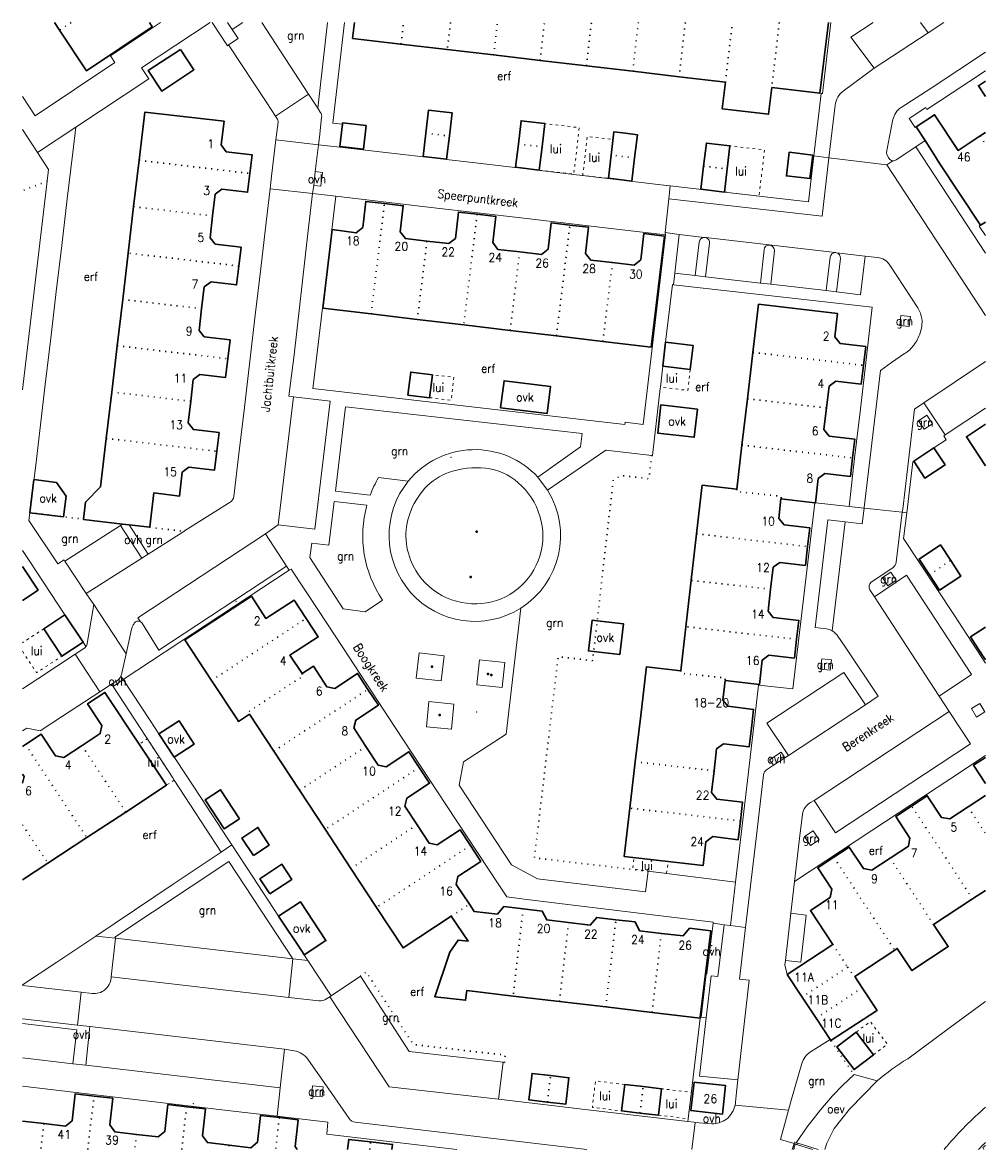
# Model space of a CAD drawing. Header units: metres. Extents: x 82031 to 82142, y 426728 to 426859.
import ezdxf
from ezdxf.enums import TextEntityAlignment as Align

# ---------------------------------------------------------------- set-up
doc = ezdxf.new("R2010")
doc.units = ezdxf.units.M
doc.header["$MEASUREMENT"] = 0
doc.linetypes.add('DGN Style 1', pattern=[0.6, 0, -0.6])
doc.linetypes.add('DGN Style 5', pattern=[0.7, 0.3, -0.4])
for name, color, linetype, lineweight in [('IMGEO - Bak - punt', 9, 'Continuous', 0), ('IMGEO - Begroeid terreindeel - grens', 9, 'DGN Style 1', 30), ('IMGEO - Begroeid terreindeel - tekst', 9, 'Continuous', 0), ('IMGEO - Gebouwinstallatie - grens', 9, 'DGN Style 5', 0), ('IMGEO - Gebouwinstallatie - tekst', 9, 'Continuous', 0), ('IMGEO - Kast - punt', 9, 'Continuous', 0), ('IMGEO - Onbegroeid terreindeel - tekst', 9, 'Continuous', 0), ('IMGEO - Ondersteunend waterdeel - grens', 9, 'Continuous', 13), ('IMGEO - Ondersteunend waterdeel - tekst', 9, 'Continuous', 0), ('IMGEO - Openbare ruimte label - tekst', 9, 'Continuous', 0), ('IMGEO - Overbruggingsdeel - grens', 9, 'Continuous', 0), ('IMGEO - Overig bouwwerk - grens', 9, 'Continuous', 30), ('IMGEO - Overig bouwwerk - tekst', 9, 'Continuous', 0), ('IMGEO - Pand - grens', 9, 'Continuous', 30), ('IMGEO - Pand - tekst', 9, 'Continuous', 0), ('IMGEO - Pandtussenmuur - grens', 9, 'DGN Style 1', 30), ('IMGEO - Straatmeubilair - punt', 9, 'Continuous', 40), ('IMGEO - Waterdeel - grens', 9, 'Continuous', 13), ('IMGEO - Wegdeel - grens', 9, 'Continuous', 13), ('IMGEO - Wegdeel - tekst', 9, 'Continuous', 0)]:
    doc.layers.add(name, color=color, linetype=linetype, lineweight=lineweight)
doc.styles.add('Style-STANDARD', font='STANDARD.shx')

msp = doc.modelspace()

# ---------------------------------------------------------------- linework, layer by layer
at = {"layer": 'IMGEO - Bak - punt'}
for p in [(82080.48, 426808.5), (82083.46, 426779.04)]:
    msp.add_point(p, dxfattribs=at)
at = {"layer": 'IMGEO - Begroeid terreindeel - grens', "flags": 128}
for points in [[(82033.78, 426840.43), (82030.93, 426839.36)], [(82103.72, 426808.72), (82103.39, 426806.02), (82100.14, 426806.41), (82099.26, 426805.81), (82098.69, 426800.87), (82098.08, 426795.49), (82097.47, 426790.13), (82097.41, 426789.6), (82097, 426786.04), (82096.88, 426784.99), (82092.9, 426785.44), (82092.23, 426779.81), (82091.6, 426774.46), (82090.97, 426769.12), (82090.15, 426762.19), (82103.31, 426760.64)], [(82031.76, 426802.09), (82038, 426801.36)], [(82045.65, 426800.41), (82049.59, 426799.94)], [(82070.02, 426748.49), (82069.99, 426748.54), (82070.69, 426749), (82076.14, 426740.6), (82076.37, 426740.57), (82086.76, 426739.39), (82086.76, 426739.37), (82086.67, 426738.54), (82086.53, 426738.56)], [(82124.45, 426741.05), (82127.13, 426737.12)]]:
    msp.add_lwpolyline(points, dxfattribs=at)
at = {"layer": 'IMGEO - Gebouwinstallatie - grens', "flags": 128}
for points in [[(82090.71, 426841.71), (82094.7, 426841.24), (82095.34, 426846.62), (82091.35, 426847.09)], [(82099.01, 426843.45), (82099.23, 426845.26), (82096.25, 426845.6), (82095.74, 426841.11), (82098.7, 426840.77)], [(82112.12, 426839.18), (82116.13, 426838.71), (82116.77, 426844.04), (82112.76, 426844.52)], [(82105, 426819.03), (82104.72, 426816.62), (82107.89, 426816.24), (82108.17, 426818.66)], [(82078.02, 426815.4), (82080.51, 426815.1), (82080.84, 426817.76), (82078.34, 426818.06)], [(82033.4, 426788.69), (82030.93, 426787.07)], [(82030.93, 426786.07), (82032.55, 426783.6), (82035.48, 426785.52)], [(82048.48, 426771.18), (82048.3, 426771.45), (82045.37, 426775.95), (82044.43, 426775.33), (82047.57, 426770.58), (82048.48, 426771.18)], [(82105.43, 426760.39), (82105.62, 426761.78), (82101.67, 426762.23), (82101.52, 426760.9), (82103.32, 426760.66), (82105.43, 426760.39)], [(82129.37, 426739.43), (82130.98, 426740.65), (82128.99, 426743.26), (82127.38, 426742.04)], [(82100.59, 426735.99), (82097.21, 426736.39), (82096.85, 426733.33), (82100.23, 426732.93)], [(82104.5, 426732.43), (82107.93, 426732.02), (82108.12, 426733.59), (82108.3, 426735.09), (82104.86, 426735.49)]]:
    msp.add_lwpolyline(points, dxfattribs=at)
at = {"layer": 'IMGEO - Kast - punt'}
for p in [(82067.71, 426845.33), (82055.61, 426791.86), (82110.67, 426752.04), (82110.6, 426751.49), (82050.67, 426733.76)]:
    msp.add_point(p, dxfattribs=at)
at = {"layer": 'IMGEO - Ondersteunend waterdeel - grens', "flags": 128}
for points in [[(82120.41, 426729.24), (82121.7, 426731.1), (82123.25, 426733.07), (82124.65, 426734.66), (82125.8, 426735.86), (82127.13, 426737.12)], [(82127.13, 426737.12), (82129.79, 426736.39)], [(82122.98, 426728.47), (82120.61, 426729.18)]]:
    msp.add_lwpolyline(points, dxfattribs=at)
at = {"layer": 'IMGEO - Ondersteunend waterdeel - grens'}
msp.add_arc((82155.57, 426715.08), 19.4, 133.0335, 136.352, dxfattribs=at)
at = {"layer": 'IMGEO - Overbruggingsdeel - grens', "flags": 128}
for points in [[(82119.97, 426728.47), (82120.18, 426729.17)], [(82120.61, 426729.18), (82120.56, 426729.04), (82120.32, 426729.11), (82120.13, 426728.47)], [(82122.36, 426728.47), (82120.33, 426729.1), (82120.14, 426728.47)], [(82120.18, 426729.17), (82120.22, 426729.3), (82120.41, 426729.24)], [(82120.41, 426729.24), (82120.61, 426729.18)]]:
    msp.add_lwpolyline(points, dxfattribs=at)
at = {"layer": 'IMGEO - Overig bouwwerk - grens', "flags": 128}
for points in [[(82091.62, 426813.59), (82091.99, 426816.71), (82086.63, 426817.36), (82086.24, 426814.23), (82091.62, 426813.59)], [(82109.02, 426814.07), (82104.79, 426814.56), (82104.42, 426811.31), (82108.64, 426810.82), (82109.02, 426814.07)], [(82035.68, 426801.63), (82035.98, 426804.03), (82034.85, 426805.61), (82032.24, 426805.93), (82031.76, 426802.09), (82035.68, 426801.63)], [(82097, 426786.04), (82100.02, 426785.69), (82100.44, 426789.25), (82097.41, 426789.6), (82096.82, 426789.67), (82096.4, 426786.11), (82097, 426786.04)], [(82046.71, 426776.52), (82048.48, 426773.82), (82050.8, 426775.35), (82049.03, 426778.04), (82046.71, 426776.52)], [(82063.26, 426751.35), (82063.52, 426750.96), (82066.03, 426752.62), (82063.07, 426757.12), (82060.56, 426755.46)], [(82063.26, 426751.35), (82060.56, 426755.46)]]:
    msp.add_lwpolyline(points, dxfattribs=at)
at = {"layer": 'IMGEO - Pand - grens', "flags": 128}
for points in [[(82034.63, 426858.78), (82035.21, 426857.9)], [(82035.21, 426857.9), (82038.31, 426853.2), (82045.93, 426858.27), (82045.6, 426858.78)], [(82069.34, 426858.78), (82069.12, 426856.94), (82074.71, 426856.29)], [(82117.6, 426851.25), (82123.18, 426850.6), (82124.15, 426858.78)], [(82074.71, 426856.29), (82080.07, 426855.66)], [(82049.19, 426855.68), (82045.46, 426853.22), (82047.03, 426850.85), (82050.76, 426853.31), (82049.19, 426855.68)], [(82080.07, 426855.66), (82085.43, 426855.03)], [(82085.43, 426855.03), (82090.8, 426854.4)], [(82090.8, 426854.4), (82096.16, 426853.77)], [(82096.16, 426853.77), (82101.52, 426853.14)], [(82101.52, 426853.14), (82106.88, 426852.51)], [(82106.88, 426852.51), (82112.24, 426851.88)], [(82112.24, 426851.88), (82111.88, 426848.8), (82117.24, 426848.17), (82117.6, 426851.25)], [(82142.33, 426852), (82141.51, 426851.46), (82142.33, 426850.21)], [(82044.42, 426842.85), (82045.08, 426848.43), (82054.24, 426847.36), (82053.9, 426844.62), (82054.5, 426843.84), (82057.48, 426843.49), (82057.23, 426841.33)], [(82080.31, 426845.66), (82080.63, 426848.34), (82079.26, 426848.5), (82077.9, 426848.66), (82077.58, 426845.98)], [(82067.93, 426847.01), (82067.95, 426847.18), (82070.68, 426846.86), (82070.36, 426844.12), (82067.63, 426844.44)], [(82091.35, 426847.09), (82089.97, 426847.25), (82088.61, 426847.42), (82088.29, 426844.73)], [(82091.03, 426844.4), (82091.35, 426847.09)], [(82134.3, 426846.71), (82136.44, 426848.12), (82139.16, 426843.99), (82141.7, 426845.66)], [(82067.63, 426844.44), (82067.93, 426847.01)], [(82077.58, 426845.98), (82077.26, 426843.3), (82079.99, 426842.98), (82080.31, 426845.66)], [(82101.74, 426843.13), (82102.06, 426845.81), (82100.69, 426845.97), (82099.33, 426846.13), (82099.01, 426843.45)], [(82135.35, 426845.12), (82134.3, 426846.71)], [(82141.7, 426845.66), (82142.33, 426846.07)], [(82088.29, 426844.73), (82087.97, 426842.04), (82090.71, 426841.71)], [(82112.76, 426844.52), (82111.39, 426844.68), (82110.04, 426844.84), (82109.72, 426842.17)], [(82112.44, 426841.85), (82112.76, 426844.52)], [(82141.75, 426835.33), (82136.99, 426842.56), (82136.37, 426843.57), (82135.35, 426845.12)], [(82090.71, 426841.71), (82091.03, 426844.4)], [(82099.01, 426843.45), (82098.7, 426840.77)], [(82122.34, 426843.46), (82119.62, 426843.78), (82119.3, 426841.05), (82122.02, 426840.73), (82122.34, 426843.46)], [(82043.78, 426837.49), (82044.42, 426842.85)], [(82098.7, 426840.77), (82101.43, 426840.45), (82101.74, 426843.13)], [(82109.72, 426842.17), (82109.41, 426839.5), (82112.12, 426839.18)], [(82057.23, 426841.33), (82056.97, 426839.16), (82053.99, 426839.52), (82053.22, 426838.92), (82052.92, 426836.41)], [(82112.12, 426839.18), (82112.44, 426841.85)], [(82072.8, 426837.85), (82070.63, 426838.1), (82070.28, 426835.08), (82069.53, 426834.45), (82066.76, 426834.86), (82065.66, 426825.74), (82071.25, 426825.08)], [(82043.15, 426832.12), (82043.78, 426837.49)], [(82077.72, 426833.5), (82075.22, 426833.79), (82074.62, 426834.59), (82074.97, 426837.6), (82072.8, 426837.85)], [(82083.52, 426836.61), (82081.35, 426836.86), (82081, 426833.82), (82080.23, 426833.21), (82077.72, 426833.5)], [(82052.92, 426836.41), (82052.62, 426833.9), (82053.23, 426833.14), (82056.21, 426832.79), (82055.95, 426830.62)], [(82088.45, 426832.26), (82085.93, 426832.55), (82085.34, 426833.35), (82085.69, 426836.35), (82083.52, 426836.61)], [(82094.25, 426835.36), (82092.08, 426835.61), (82091.72, 426832.59), (82090.96, 426831.97), (82088.45, 426832.26)], [(82142.33, 426835.71), (82141.75, 426835.33)], [(82099.18, 426831.02), (82096.68, 426831.31), (82096.07, 426832.08), (82096.42, 426835.11), (82094.25, 426835.36)], [(82098.07, 426821.91), (82103.67, 426821.25), (82105.18, 426834.09), (82102.79, 426834.37), (82102.44, 426831.34), (82101.69, 426830.72), (82099.18, 426831.02)], [(82042.52, 426826.76), (82043.15, 426832.12)], [(82055.95, 426830.62), (82055.69, 426828.44), (82052.74, 426828.8), (82051.94, 426828.2), (82051.64, 426825.69)], [(82041.88, 426821.4), (82042.52, 426826.76)], [(82051.64, 426825.69), (82051.35, 426823.18), (82051.95, 426822.42), (82054.93, 426822.07), (82054.68, 426819.91)], [(82071.25, 426825.08), (82076.6, 426824.45)], [(82115.43, 426820.63), (82116.09, 426826.21), (82125.21, 426825.14), (82124.9, 426822.44), (82125.51, 426821.65), (82128.47, 426821.3), (82128.22, 426819.14)], [(82076.6, 426824.45), (82081.97, 426823.81)], [(82081.97, 426823.81), (82087.34, 426823.18)], [(82087.34, 426823.18), (82092.7, 426822.55)], [(82092.7, 426822.55), (82098.07, 426821.91)], [(82041.25, 426816.05), (82041.88, 426821.4)], [(82105, 426819.03), (82105.33, 426821.81)], [(82105.33, 426821.81), (82108.5, 426821.43), (82108.17, 426818.66)], [(82054.68, 426819.91), (82054.42, 426817.74), (82051.45, 426818.09), (82050.68, 426817.5), (82050.38, 426814.99)], [(82114.79, 426815.27), (82115.43, 426820.63)], [(82108.17, 426818.66), (82105, 426819.03)], [(82128.22, 426819.14), (82127.96, 426816.98), (82125.01, 426817.32), (82124.23, 426816.72), (82123.94, 426814.22)], [(82078.34, 426818.06), (82075.85, 426818.36), (82075.52, 426815.71), (82078.02, 426815.4)], [(82078.02, 426815.4), (82078.34, 426818.06)], [(82040.62, 426810.69), (82041.25, 426816.05)], [(82050.38, 426814.99), (82050.08, 426812.48), (82050.7, 426811.71), (82053.66, 426811.36), (82053.4, 426809.2)], [(82114.15, 426809.91), (82114.79, 426815.27)], [(82123.94, 426814.22), (82123.64, 426811.71), (82124.25, 426810.95), (82127.22, 426810.6), (82126.96, 426808.43)], [(82142.33, 426812.32), (82140.13, 426810.88), (82142.33, 426807.53)], [(82038, 426801.36), (82038.23, 426803.3), (82039.96, 426805.1), (82040.62, 426810.69)], [(82113.55, 426804.81), (82114.15, 426809.91)], [(82134.03, 426808.05), (82136.36, 426809.59)], [(82136.36, 426809.59), (82137.66, 426807.62), (82135.32, 426806.08), (82134.03, 426808.05)], [(82053.4, 426809.2), (82053.14, 426807.03), (82050.17, 426807.38), (82049.39, 426806.77), (82049.09, 426804.03), (82046.11, 426804.38), (82045.65, 426800.47), (82045.65, 426800.41)], [(82126.96, 426808.43), (82126.71, 426806.27), (82123.74, 426806.62), (82122.98, 426806.04), (82122.66, 426803.25)], [(82108.91, 426799.66), (82109.53, 426805.01), (82109.56, 426805.29), (82113.55, 426804.81)], [(82118.67, 426803.69), (82118.42, 426801.44), (82119.04, 426800.7), (82122, 426800.35), (82121.75, 426798.18)], [(82122.57, 426803.26), (82118.67, 426803.69)], [(82122.66, 426803.25), (82122.57, 426803.26)], [(82042.51, 426800.77), (82038, 426801.3), (82038, 426801.36)], [(82043.28, 426800.68), (82042.51, 426800.77)], [(82045.65, 426800.41), (82043.28, 426800.68)], [(82108.29, 426794.28), (82108.91, 426799.66)], [(82121.75, 426798.18), (82121.49, 426796.01), (82118.52, 426796.36), (82117.77, 426795.8), (82117.47, 426793.25)], [(82138.31, 426796.57), (82137.12, 426798.37), (82134.65, 426796.74), (82135.84, 426794.93)], [(82135.84, 426794.93), (82137.01, 426793.15), (82139.49, 426794.78), (82138.31, 426796.57)], [(82030.93, 426791.96), (82032.72, 426793.15), (82031.07, 426795.66), (82030.93, 426795.88)], [(82107.67, 426788.92), (82108.29, 426794.28)], [(82052.79, 426782.7), (82049.7, 426787.39), (82057.41, 426792.44), (82059.08, 426789.88), (82062.34, 426792), (82063.74, 426789.87)], [(82117.47, 426793.25), (82117.17, 426790.71), (82117.76, 426789.98), (82120.74, 426789.63), (82120.48, 426787.46)], [(82033.4, 426788.69), (82035.84, 426790.29)], [(82035.84, 426790.29), (82037.93, 426787.13)], [(82063.74, 426789.87), (82065.14, 426787.74), (82061.87, 426785.64), (82063.26, 426783.49)], [(82035.48, 426785.52), (82033.4, 426788.69)], [(82107.09, 426783.82), (82107.67, 426788.92)], [(82142.33, 426788.88), (82140.58, 426787.73), (82141.77, 426785.92)], [(82120.48, 426787.46), (82120.23, 426785.29), (82117.28, 426785.64), (82116.51, 426785.06), (82116.17, 426782.23), (82112.2, 426782.69)], [(82037.93, 426787.13), (82035.48, 426785.52)], [(82141.77, 426785.92), (82142.33, 426785.07)], [(82063.26, 426783.49), (82064.6, 426784.35), (82066.13, 426781.97), (82067.06, 426781.78), (82069.69, 426783.51), (82070.89, 426781.67)], [(82101.81, 426773.29), (82102.44, 426778.64), (82103.07, 426784), (82103.1, 426784.28), (82107.09, 426783.82)], [(82057.2, 426778.82), (82055.91, 426777.97), (82055.75, 426778.21), (82052.79, 426782.7)], [(82112.2, 426782.69), (82111.93, 426780.41), (82112.54, 426779.71), (82115.5, 426779.36), (82115.25, 426777.19), (82114.99, 426775.02), (82112.04, 426775.37), (82111.23, 426774.79), (82110.93, 426772.26)], [(82042.87, 426767.49), (82047.57, 426770.58), (82044.43, 426775.33), (82040.46, 426781.32), (82038.46, 426780.01), (82040.1, 426777.5), (82039.92, 426776.56), (82037.81, 426775.17)], [(82070.89, 426781.67), (82072.1, 426779.84), (82069.48, 426778.12), (82069.25, 426777.21), (82070.66, 426775.06)], [(82060.01, 426774.54), (82057.2, 426778.82)], [(82037.81, 426775.17), (82035.69, 426773.78), (82034.74, 426773.98), (82033.09, 426776.49), (82031.27, 426775.29)], [(82031.27, 426775.29), (82030.93, 426775.06)], [(82062.98, 426770.02), (82060.01, 426774.54)], [(82070.66, 426775.06), (82072.06, 426772.92), (82072.99, 426772.73), (82075.62, 426774.46), (82076.82, 426772.64)], [(82101.19, 426767.94), (82101.81, 426773.29)], [(82142.33, 426770.8), (82140.95, 426772.9), (82142.33, 426773.8)], [(82030.93, 426771.85), (82031.1, 426771.59), (82030.93, 426770.81)], [(82076.82, 426772.64), (82078.01, 426770.81), (82075.39, 426769.1), (82075.16, 426768.16), (82076.57, 426766.01)], [(82110.93, 426772.26), (82110.63, 426769.73), (82111.25, 426768.97), (82114.23, 426768.62), (82113.97, 426766.46)], [(82056.03, 426766.72), (82053.84, 426770.06), (82052.05, 426768.89), (82054.25, 426765.55), (82056.03, 426766.72)], [(82065.95, 426765.49), (82062.98, 426770.02)], [(82133.79, 426768.18), (82135.59, 426769.37), (82137.24, 426766.87), (82138.2, 426766.69), (82140.31, 426768.08)], [(82140.31, 426768.08), (82142.33, 426769.41)], [(82113.97, 426766.46), (82113.72, 426764.29), (82110.78, 426764.64), (82109.96, 426764.05), (82109.68, 426761.32), (82100.53, 426762.36), (82101.19, 426767.94)], [(82131.31, 426762.14), (82133.42, 426763.53), (82133.59, 426764.47), (82131.94, 426766.97), (82133.79, 426768.18)], [(82038.37, 426764.53), (82042.87, 426767.49)], [(82057.63, 426762.45), (82059.48, 426763.67), (82058.15, 426765.7), (82056.29, 426764.48), (82057.63, 426762.45)], [(82068.92, 426760.97), (82065.95, 426765.49)], [(82076.57, 426766.01), (82077.97, 426763.87), (82078.91, 426763.7), (82081.54, 426765.43), (82082.74, 426763.6)], [(82033.86, 426761.56), (82038.37, 426764.53)], [(82082.74, 426763.6), (82083.94, 426761.77), (82081.3, 426760.05), (82081.1, 426759.1), (82082.62, 426756.82)], [(82124.78, 426762.26), (82126.57, 426763.44), (82128.2, 426760.95), (82129.2, 426760.75), (82131.31, 426762.14)], [(82030.93, 426759.64), (82033.86, 426761.56)], [(82059.54, 426758.02), (82062.08, 426759.69), (82060.93, 426761.45), (82058.39, 426759.77), (82059.54, 426758.02)], [(82124.66, 426752.17), (82122.08, 426756.1), (82124.36, 426757.59), (82124.57, 426758.56), (82122.93, 426761.05), (82124.78, 426762.26)], [(82071.88, 426756.46), (82068.92, 426760.97)], [(82140.84, 426757.45), (82136.33, 426754.48)], [(82142.33, 426758.43), (82140.84, 426757.45)], [(82080.53, 426755.44), (82074.96, 426751.77), (82071.88, 426756.46)], [(82082.62, 426756.82), (82083.16, 426755.99), (82085.86, 426755.67), (82086.61, 426756.56), (82088.84, 426756.3)], [(82088.84, 426756.3), (82091.06, 426756.04), (82091.57, 426755.01), (82094.09, 426754.71)], [(82087.69, 426746.21), (82082.31, 426746.84), (82082.18, 426745.72), (82078.62, 426746.13), (82080.36, 426751.29), (82081.31, 426752.68), (82082.47, 426752.55), (82081.81, 426753.53), (82080.53, 426755.44)], [(82094.09, 426754.71), (82096.6, 426754.42), (82097.35, 426755.31), (82099.58, 426755.04)], [(82099.58, 426755.04), (82101.8, 426754.78), (82102.32, 426753.75), (82104.83, 426753.45)], [(82104.83, 426753.45), (82107.35, 426753.16), (82108.09, 426754.05), (82110.55, 426753.76), (82109.34, 426743.78)], [(82136.33, 426754.48), (82138.02, 426751.93), (82133.82, 426749.16), (82132.13, 426751.71), (82131.83, 426751.51)], [(82119.4, 426748.71), (82124.66, 426752.17)], [(82131.83, 426751.51), (82127.21, 426748.48)], [(82121.12, 426746.09), (82119.4, 426748.71)], [(82127.21, 426748.48), (82128.08, 426747.17)], [(82128.08, 426747.17), (82129.79, 426744.55), (82129.71, 426744.5), (82124.45, 426741.05)], [(82093.05, 426745.58), (82087.69, 426746.21)], [(82098.4, 426744.95), (82093.05, 426745.58)], [(82122.73, 426743.65), (82121.12, 426746.09)], [(82103.76, 426744.32), (82098.4, 426744.95)], [(82109.33, 426743.66), (82103.76, 426744.32)], [(82109.34, 426743.78), (82109.33, 426743.66)], [(82124.35, 426741.2), (82122.73, 426743.65)], [(82127.38, 426742.04), (82125.13, 426740.32), (82127.12, 426737.71), (82129.37, 426739.43)], [(82129.37, 426739.43), (82127.38, 426742.04)], [(82124.45, 426741.05), (82124.35, 426741.2)], [(82092.01, 426737.01), (82089.88, 426737.26), (82089.51, 426734.2), (82091.65, 426733.95)], [(82091.65, 426733.95), (82093.78, 426733.69), (82094.14, 426736.76), (82092.01, 426737.01)], [(82100.59, 426735.99), (82100.23, 426732.93)], [(82102.72, 426735.74), (82100.59, 426735.99)], [(82104.86, 426735.49), (82102.72, 426735.74)], [(82104.5, 426732.43), (82104.86, 426735.49)], [(82108.61, 426736.24), (82108.26, 426732.96), (82111.9, 426732.55), (82112.26, 426735.86), (82108.91, 426736.21), (82108.61, 426736.24)], [(82033.4, 426731.47), (82035.91, 426731.17), (82036.67, 426731.79), (82037.03, 426734.91), (82039.2, 426734.65)], [(82039.2, 426734.65), (82041.37, 426734.4), (82041.01, 426731.31), (82041.6, 426730.51), (82044.11, 426730.21)], [(82044.11, 426730.21), (82046.62, 426729.92), (82047.39, 426730.54), (82047.75, 426733.65), (82049.92, 426733.4)], [(82049.92, 426733.4), (82052.09, 426733.15), (82051.73, 426730.04), (82052.32, 426729.26), (82054.83, 426728.96)], [(82100.23, 426732.93), (82102.36, 426732.68)], [(82102.36, 426732.68), (82104.5, 426732.43)], [(82030.93, 426731.75), (82033.4, 426731.47)], [(82054.83, 426728.96), (82057.34, 426728.67), (82058.1, 426729.3), (82058.46, 426732.39), (82058.46, 426732.4), (82060.64, 426732.15)], [(82060.64, 426732.15), (82062.81, 426731.9), (82062.81, 426731.89), (82062.45, 426728.81), (82062.7, 426728.47)], [(82068.52, 426728.47), (82068.66, 426729.64), (82071.2, 426729.35)], [(82071.2, 426729.35), (82073.74, 426729.05), (82073.67, 426728.47)]]:
    msp.add_lwpolyline(points, dxfattribs=at)
at = {"layer": 'IMGEO - Pandtussenmuur - grens', "flags": 128}
for points in [[(82036.54, 426858.78), (82035.21, 426857.9)], [(82074.71, 426856.29), (82075, 426858.78)], [(82080.44, 426858.78), (82080.07, 426855.66)], [(82085.43, 426855.03), (82085.87, 426858.78)], [(82090.8, 426854.4), (82091.31, 426858.78)], [(82096.16, 426853.77), (82096.74, 426858.78)], [(82101.52, 426853.14), (82102.17, 426858.78)], [(82107.61, 426858.78), (82106.88, 426852.51)], [(82112.24, 426851.88), (82113.05, 426858.78)], [(82118.48, 426858.78), (82117.6, 426851.25)], [(82077.58, 426845.98), (82080.31, 426845.66)], [(82088.29, 426844.73), (82091.03, 426844.4)], [(82141.7, 426845.66), (82142.33, 426844.7)], [(82101.74, 426843.13), (82099.01, 426843.45)], [(82044.42, 426842.85), (82057.23, 426841.33)], [(82109.72, 426842.17), (82112.44, 426841.85)], [(82052.92, 426836.41), (82043.78, 426837.49)], [(82071.25, 426825.08), (82072.8, 426837.85)], [(82083.52, 426836.61), (82081.97, 426823.81)], [(82092.7, 426822.55), (82094.25, 426835.36)], [(82077.72, 426833.5), (82076.6, 426824.45)], [(82055.95, 426830.62), (82043.15, 426832.12)], [(82087.34, 426823.18), (82088.45, 426832.26)], [(82098.07, 426821.91), (82099.18, 426831.02)], [(82051.64, 426825.69), (82042.52, 426826.76)], [(82041.88, 426821.4), (82054.68, 426819.91)], [(82115.43, 426820.63), (82128.22, 426819.14)], [(82050.38, 426814.99), (82041.25, 426816.05)], [(82123.94, 426814.22), (82114.79, 426815.27)], [(82040.62, 426810.69), (82053.4, 426809.2)], [(82114.15, 426809.91), (82126.96, 426808.43)], [(82113.55, 426804.81), (82113.51, 426804.54), (82118.7, 426804), (82118.67, 426803.69)], [(82108.91, 426799.66), (82121.75, 426798.18)], [(82135.84, 426794.93), (82138.31, 426796.57)], [(82117.47, 426793.25), (82108.29, 426794.28)], [(82052.79, 426782.7), (82063.74, 426789.87)], [(82120.48, 426787.46), (82107.67, 426788.92)], [(82141.77, 426785.92), (82142.33, 426786.29)], [(82063.26, 426783.49), (82063.42, 426783.25), (82057.05, 426779.06), (82057.2, 426778.82)], [(82107.09, 426783.82), (82107.05, 426783.54), (82112.23, 426782.98), (82112.2, 426782.69)], [(82060.01, 426774.54), (82070.89, 426781.67)], [(82031.27, 426775.29), (82038.37, 426764.53)], [(82042.87, 426767.49), (82037.81, 426775.17)], [(82062.98, 426770.02), (82070.66, 426775.06)], [(82110.93, 426772.26), (82101.81, 426773.29)], [(82076.82, 426772.64), (82065.95, 426765.49)], [(82113.97, 426766.46), (82101.19, 426767.94)], [(82140.84, 426757.45), (82133.79, 426768.18)], [(82140.31, 426768.08), (82142.33, 426765.01)], [(82030.93, 426766), (82033.86, 426761.56)], [(82076.57, 426766.01), (82068.92, 426760.97)], [(82082.74, 426763.6), (82071.88, 426756.46)], [(82124.78, 426762.26), (82131.83, 426751.51)], [(82136.33, 426754.48), (82131.31, 426762.14)], [(82080.53, 426755.44), (82082.62, 426756.82)], [(82088.84, 426756.3), (82087.69, 426746.21)], [(82093.05, 426745.58), (82094.09, 426754.71)], [(82098.4, 426744.95), (82099.58, 426755.04)], [(82104.83, 426753.45), (82103.76, 426744.32)], [(82124.66, 426752.17), (82126.39, 426749.56)], [(82126.39, 426749.56), (82121.12, 426746.09)], [(82126.39, 426749.56), (82127.13, 426748.43), (82127.21, 426748.48)], [(82122.73, 426743.65), (82128.08, 426747.17)], [(82091.65, 426733.95), (82092.01, 426737.01)], [(82102.36, 426732.68), (82102.72, 426735.74)], [(82038.47, 426728.47), (82039.2, 426734.65)], [(82049.34, 426728.47), (82049.92, 426733.4)], [(82033.4, 426731.47), (82033.04, 426728.47)], [(82060.64, 426732.15), (82060.64, 426732.14), (82060.21, 426728.47)], [(82044.11, 426730.21), (82043.91, 426728.47)], [(82054.83, 426728.96), (82054.77, 426728.47)], [(82071.1, 426728.47), (82071.2, 426729.35)]]:
    msp.add_lwpolyline(points, dxfattribs=at)
at = {"layer": 'IMGEO - Straatmeubilair - punt'}
for p in [(82083.46, 426799.89), (82082.77, 426794.67), (82078.29, 426784.28), (82084.79, 426783.46), (82085.17, 426783.35), (82079.17, 426778.69)]:
    msp.add_point(p, dxfattribs=at)
at = {"layer": 'IMGEO - Waterdeel - grens', "flags": 128}
for points in [[(82129.79, 426736.39, -0.041767), (82133.33, 426738.96), (82137.86, 426742.3), (82142.22, 426745.51), (82142.33, 426745.59)], [(82137.54, 426728.47, -0.000697), (82137.88, 426728.86, -0.039289), (82142.33, 426733.35)]]:
    msp.add_lwpolyline(points, format="xyb", dxfattribs=at)
msp.add_lwpolyline([(82129.79, 426736.39), (82126.61, 426733.13), (82124.84, 426730.89), (82123.96, 426729.19), (82123.76, 426728.47)], dxfattribs=at)
at = {"layer": 'IMGEO - Wegdeel - grens', "flags": 128}
for points in [[(82046.88, 426858.78), (82041.1, 426854.93), (82041.62, 426854.15), (82032.39, 426848), (82030.93, 426850.21)], [(82037.08, 426846.67), (82045.53, 426852.26), (82044.69, 426853.54), (82052.64, 426858.78)], [(82052.86, 426858.78), (82054.63, 426856.1), (82054.76, 426856.19)], [(82055.18, 426857.97), (82054.65, 426858.78)], [(82054.76, 426856.19), (82055.86, 426856.94), (82055.18, 426857.97)], [(82056.41, 426858.78), (82055.18, 426857.97)], [(82064.03, 426850.49), (82058.6, 426858.78)], [(82066.22, 426858.78), (82065.08, 426848.89)], [(82067.93, 426847.01), (82066.83, 426847.14), (82068.16, 426858.78)], [(82124.43, 426858.78), (82123.46, 426850.57), (82123.31, 426850.58), (82122.48, 426843.35)], [(82129.33, 426858.78), (82126.77, 426857.09), (82129.46, 426853.49)], [(82129.46, 426853.49), (82135.7, 426857.57)], [(82135.7, 426857.57), (82134.82, 426858.78)], [(82135.7, 426857.57), (82137.53, 426858.78)], [(82054.76, 426856.19), (82059.19, 426849.48), (82060.18, 426847.96)], [(82134.3, 426846.71), (82134.18, 426846.63), (82133.5, 426847.68), (82135.41, 426848.95), (82135.55, 426848.74), (82138.46, 426850.66), (82142.33, 426853.21)], [(82060.18, 426847.96), (82064.03, 426850.49)], [(82065.08, 426848.89), (82064.03, 426850.49)], [(82030.93, 426846.42), (82032.67, 426843.76)], [(82031.76, 426802.09), (82032.45, 426807.58), (82032.92, 426811.59), (82033.56, 426816.94), (82034.19, 426822.29), (82034.83, 426827.66), (82035.46, 426833.01), (82036.1, 426838.38), (82036.73, 426843.74), (82037.08, 426846.67)], [(82037.08, 426846.67), (82032.67, 426843.76)], [(82060.24, 426845.2), (82059.75, 426841.03), (82059.57, 426839.56)], [(82065.18, 426844.64), (82060.24, 426845.2)], [(82065.18, 426844.64), (82064.8, 426841.54)], [(82065.18, 426844.64), (82067.62, 426844.36)], [(82134.28, 426844.41), (82135.35, 426845.12)], [(82032.67, 426843.76), (82033.95, 426841.8), (82033.78, 426840.43)], [(82067.62, 426844.36), (82067.63, 426844.44)], [(82105.87, 426839.9), (82105.42, 426839.95), (82094.7, 426841.21), (82083.97, 426842.46), (82073.25, 426843.71), (82067.62, 426844.36)], [(82122.48, 426843.35), (82121.86, 426838.04), (82116.13, 426838.71), (82105.87, 426839.9)], [(82122.48, 426843.35), (82124.22, 426843.14)], [(82142.33, 426832.12), (82134.28, 426844.41)], [(82105.7, 426838.38), (82123.43, 426836.38), (82124.22, 426843.14)], [(82124.22, 426843.14), (82130.92, 426842.34)], [(82131.61, 426842.8), (82130.92, 426842.34)], [(82130.92, 426842.34), (82142.33, 426824.89)], [(82064.61, 426839.94), (82065.43, 426839.85), (82065.62, 426841.45), (82064.8, 426841.54)], [(82064.8, 426841.54), (82064.61, 426839.94)], [(82033.78, 426840.43), (82030.93, 426816.29)], [(82059.57, 426839.56), (82064.49, 426839.01)], [(82064.61, 426839.94), (82064.49, 426839.01)], [(82105.7, 426838.38), (82105.87, 426839.9)], [(82064.49, 426839.01), (82063.97, 426834.74), (82062.35, 426820.34), (82061.74, 426815.56), (82062.29, 426815.49)], [(82067.18, 426838.69), (82064.49, 426839.01)], [(82105.3, 426834.22), (82102.72, 426812.31), (82100.64, 426812.55), (82100.61, 426812.31), (82064.52, 426816.45), (82064.56, 426816.73), (82067.18, 426838.69)], [(82067.18, 426838.69), (82078.2, 426837.4), (82088.92, 426836.14), (82099.65, 426834.88), (82105.3, 426834.22)], [(82105.27, 426834.5), (82105.7, 426838.38)], [(82105.27, 426834.5), (82105.3, 426834.22)], [(82106.91, 426834.28), (82105.27, 426834.5)], [(82106.91, 426834.28), (82106.4, 426829.79)], [(82109.79, 426833.94), (82106.91, 426834.28)], [(82142.33, 426834.15), (82141.61, 426835.24), (82141.75, 426835.33)], [(82109.97, 426833.92), (82109.88, 426833.94), (82109.79, 426833.94)], [(82124.93, 426832.17), (82109.97, 426833.92)], [(82125.11, 426832.15), (82125.02, 426832.17), (82124.93, 426832.17)], [(82128.41, 426831.77), (82125.11, 426832.15)], [(82125.11, 426827.65), (82127.89, 426827.31), (82128.41, 426831.77)], [(82106.4, 426829.79), (82106.25, 426828.46)], [(82106.4, 426829.79), (82108.73, 426829.52)], [(82109.93, 426829.38), (82108.73, 426829.52)], [(82109.93, 426829.38), (82116.29, 426828.64)], [(82105.33, 426821.81), (82106.11, 426828.47), (82106.25, 426828.46)], [(82106.25, 426828.46), (82129.22, 426825.86), (82128.44, 426819.11), (82127.82, 426813.76), (82127.19, 426808.4), (82126.55, 426802.83)], [(82117.49, 426828.52), (82116.29, 426828.64)], [(82117.49, 426828.52), (82123.9, 426827.78)], [(82123.9, 426827.78), (82125.11, 426827.65)], [(82133.67, 426824.79), (82132.53, 426824.91), (82132.41, 426823.74), (82133.52, 426823.63), (82133.67, 426824.79)], [(82103.72, 426808.72), (82103.79, 426808.71), (82104.07, 426811.08), (82104.7, 426816.45), (82104.72, 426816.62), (82105, 426819.03)], [(82142.33, 426819.58), (82135.18, 426814.8)], [(82060.52, 426800.71), (82064.73, 426800.2), (82066.5, 426814.99), (82062.29, 426815.49)], [(82062.29, 426815.49), (82060.52, 426800.71)], [(82135.18, 426814.8), (82134.1, 426814.09), (82132.75, 426802.49), (82132.7, 426802.15)], [(82135.18, 426814.8), (82137.66, 426811.1)], [(82136.19, 426812.39), (82135.56, 426813.38), (82134.6, 426812.73), (82135.23, 426811.76), (82136.19, 426812.39)], [(82137.66, 426811.1), (82142.33, 426814.2)], [(82136.36, 426809.59), (82137.8, 426810.54), (82137.5, 426810.99), (82137.66, 426811.1)], [(82091.68, 426804.69), (82098.39, 426809.35), (82103.72, 426808.72)], [(82133.22, 426802.1), (82133.92, 426807.98), (82134.03, 426808.05)], [(82090.56, 426806.21), (82091.68, 426804.69)], [(82122.57, 426803.26), (82121.34, 426792.79), (82120.04, 426781.72), (82116.08, 426782.16), (82114.87, 426771.79), (82113.42, 426759.36)], [(82126.55, 426802.83), (82122.66, 426803.25)], [(82126.55, 426802.83), (82128.3, 426802.63)], [(82035.82, 426796.51), (82035.73, 426796.65), (82035, 426796.17), (82031.65, 426801.19), (82031.76, 426802.09)], [(82126.08, 426801.06), (82128.07, 426800.82), (82128.3, 426802.63)], [(82132.7, 426802.15), (82128.3, 426802.63)], [(82132.7, 426802.15), (82133.22, 426802.1)], [(82142.33, 426784.71), (82138.65, 426790.32), (82132.86, 426799.12), (82132.9, 426799.4), (82133.22, 426802.1)], [(82042.26, 426800.61), (82035.82, 426796.51)], [(82042.51, 426800.77), (82042.26, 426800.61)], [(82044.73, 426796.86), (82042.26, 426800.61)], [(82045.45, 426797.32), (82043.28, 426800.68)], [(82060.52, 426800.71), (82059.02, 426799.67)], [(82124.61, 426788.43), (82126.08, 426801.06)], [(82059.02, 426799.67), (82044.26, 426789.95), (82044.56, 426789.5)], [(82049.59, 426799.94), (82045.45, 426797.32)], [(82061.48, 426795.91), (82059.02, 426799.67)], [(82030.93, 426797.72), (82031.69, 426796.58), (82035.84, 426790.29)], [(82035.82, 426796.51), (82038.3, 426792.76)], [(82038.3, 426792.76), (82044.73, 426796.86)], [(82044.73, 426796.86), (82045.45, 426797.32)], [(82042.57, 426782.81), (82061.78, 426795.45)], [(82061.48, 426795.91), (82061.78, 426795.45)], [(82061.78, 426795.45), (82062.01, 426795.59), (82065.16, 426790.8), (82067.97, 426786.52), (82074.04, 426777.28), (82079.98, 426768.25), (82086.02, 426759.07), (82086.94, 426757.67), (82088.97, 426757.42), (82094.33, 426756.77), (82099.71, 426756.11), (82105.07, 426755.46), (82110.83, 426754.76), (82110.81, 426754.62)], [(82132.01, 426794.29), (82131.38, 426795.24), (82130.41, 426794.59), (82131.04, 426793.64), (82132.01, 426794.29)], [(82136.98, 426780.88), (82140.72, 426783.4), (82133.18, 426794.89), (82129.48, 426792.37)], [(82039.16, 426791.47), (82038.3, 426792.76)], [(82129.48, 426792.37), (82136.98, 426780.88)], [(82042.91, 426785.79), (82039.16, 426791.47)], [(82103.31, 426760.64), (82102.98, 426758.27), (82090.51, 426759.76), (82087.49, 426761.37), (82081.44, 426770.58), (82081.93, 426773.29), (82086.87, 426776.5), (82088.56, 426791.05)], [(82037.93, 426787.13), (82038.26, 426786.62)], [(82079.71, 426785.53), (82076.83, 426785.9), (82076.46, 426782.98), (82079.35, 426782.66), (82079.71, 426785.53)], [(82037.03, 426785.73), (82032.71, 426782.89), (82030.93, 426781.72)], [(82037.03, 426785.73), (82039.87, 426781.39)], [(82042.91, 426785.79), (82042.38, 426783.41), (82042.35, 426783.3), (82042.31, 426783.2)], [(82086.72, 426784.78), (82083.78, 426785.09), (82083.47, 426782.21), (82086.4, 426781.89), (82086.72, 426784.78)], [(82123.39, 426785.2), (82123.24, 426784.02), (82124.38, 426783.89), (82124.51, 426785.07), (82123.39, 426785.2)], [(82128.44, 426779.89), (82125.93, 426783.62), (82117.03, 426777.77), (82119.56, 426774.04)], [(82039.87, 426781.39), (82041.23, 426782.28)], [(82041.23, 426782.28), (82041.4, 426782.02)], [(82041.4, 426782.02), (82042.57, 426782.81)], [(82041.4, 426782.02), (82048.3, 426771.45), (82048.48, 426771.18), (82053.92, 426762.84)], [(82042.57, 426782.81), (82042.31, 426783.2)], [(82055.14, 426763.7), (82054.6, 426764.52), (82051.63, 426769.05), (82048.67, 426773.55), (82048.48, 426773.82), (82046.71, 426776.52), (82045.7, 426778.06), (82042.57, 426782.81)], [(82030.93, 426776.87), (82031.43, 426777.2), (82032.95, 426776.87), (82035.57, 426778.58), (82039.87, 426781.39)], [(82136.98, 426780.88), (82138.12, 426779.13)], [(82080.54, 426777.06), (82080.84, 426779.97), (82077.95, 426780.25), (82077.65, 426777.35), (82080.54, 426777.06)], [(82119.56, 426774.04), (82128.44, 426779.89)], [(82141.67, 426780.05), (82140.7, 426779.45), (82141.31, 426778.46), (82142.26, 426779.08), (82141.67, 426780.05)], [(82138.12, 426779.13), (82122.5, 426768.82)], [(82122.5, 426768.82), (82124.99, 426765.08), (82140.58, 426775.36), (82138.12, 426779.13)], [(82117.79, 426772.89), (82117.36, 426773.53), (82118.7, 426774.42), (82119.13, 426773.76)], [(82119.13, 426773.76), (82117.79, 426772.89)], [(82119.13, 426773.76), (82119.56, 426774.04)], [(82120.25, 426759.47), (82129.18, 426765.37), (82138.19, 426771.3), (82142.33, 426774.04)], [(82122.1, 426763.61), (82123.09, 426764.29), (82122.4, 426765.32), (82121.4, 426764.64), (82122.1, 426763.61)], [(82053.92, 426762.84), (82055.14, 426763.7)], [(82060.56, 426755.46), (82057.58, 426759.99), (82055.14, 426763.7)], [(82053.92, 426762.84), (82048.37, 426759.13), (82043.88, 426756.14), (82039.4, 426753.14)], [(82041.67, 426752.91), (82041.59, 426753.02), (82054.8, 426761.78), (82062.21, 426750.52)], [(82113.42, 426759.36), (82103.32, 426760.66), (82103.31, 426760.64)], [(82112.83, 426754.35), (82113.42, 426759.36)], [(82119.82, 426755.81), (82120.25, 426759.47)], [(82110.81, 426754.62), (82110.08, 426748.79), (82110.03, 426748.73), (82109.44, 426743.77)], [(82110.81, 426754.62), (82112.09, 426754.44)], [(82119.82, 426755.81), (82119.19, 426750.33)], [(82119.19, 426750.33), (82120.97, 426750.13), (82121.58, 426755.58), (82119.82, 426755.81)], [(82112.09, 426754.44), (82111.36, 426748.47), (82110.58, 426748.53), (82110.02, 426743.7)], [(82112.83, 426754.35), (82112.09, 426754.44)], [(82114.57, 426754.15), (82112.83, 426754.35)], [(82113.67, 426736.52), (82115.01, 426748.03), (82113.86, 426748.16), (82114.57, 426754.15)], [(82039.4, 426753.14), (82034.91, 426750.14), (82030.93, 426747.49)], [(82041.67, 426752.91), (82039.4, 426753.14)], [(82041.67, 426752.91), (82041.2, 426748.43)], [(82062.21, 426750.52), (82041.67, 426752.91)], [(82063.94, 426750.32), (82063.63, 426750.8), (82063.26, 426751.35)], [(82061.75, 426746.03), (82062.21, 426750.52)], [(82062.21, 426750.52), (82063.94, 426750.32)], [(82066.64, 426746.22), (82063.94, 426750.32)], [(82119.4, 426748.71), (82119.12, 426749.82), (82119.19, 426750.33)], [(82041.2, 426748.43), (82061.75, 426746.03)], [(82070.02, 426748.49), (82066.64, 426746.22)], [(82086.53, 426738.56), (82075.67, 426739.79), (82070.02, 426748.49)], [(82030.93, 426747.44), (82037.72, 426746.65)], [(82037.27, 426742.84), (82037.72, 426746.65)], [(82066.64, 426746.22), (82066.49, 426746.13)], [(82066.49, 426746.13), (82073.36, 426735.7), (82086, 426734.27)], [(82037.27, 426742.84), (82030.93, 426743.57)], [(82030.93, 426743.03), (82037.21, 426742.3), (82036.76, 426738.39)], [(82109.33, 426743.66), (82108.12, 426733.59), (82107.93, 426732.02), (82107.89, 426731.7)], [(82110.02, 426743.7), (82109.24, 426736.95), (82113.67, 426736.52)], [(82109.44, 426743.77), (82109.34, 426743.78)], [(82110.02, 426743.7), (82109.44, 426743.77)], [(82038.73, 426742.67), (82037.27, 426742.84)], [(82038.73, 426742.67), (82038.24, 426738.22)], [(82061.24, 426740.05), (82038.73, 426742.67)], [(82036.76, 426738.39), (82030.93, 426739.07)], [(82060.74, 426735.59), (82061.24, 426740.05)], [(82038.24, 426738.22), (82036.76, 426738.39)], [(82038.24, 426738.22), (82060.74, 426735.59)], [(82086, 426734.27), (82086.53, 426738.56)], [(82030.93, 426735.78), (82033.87, 426735.43), (82044.57, 426734.17), (82055.29, 426732.91), (82060.38, 426732.32)], [(82060.74, 426735.59), (82060.38, 426732.32)], [(82064.34, 426734.65), (82065.6, 426734.54), (82065.71, 426735.73), (82064.49, 426735.83), (82064.34, 426734.65)], [(82107.89, 426731.7), (82097, 426732.98), (82086, 426734.27)], [(82119.54, 426733), (82113.37, 426733.61)], [(82120.18, 426729.17), (82118.61, 426729.64), (82119.54, 426733)], [(82060.38, 426732.32), (82066.25, 426731.63), (82066.13, 426730.22), (82076.6, 426729), (82081.17, 426728.47)], [(82107.89, 426731.7), (82108.64, 426731.61), (82108.74, 426731.6)], [(82108.74, 426731.6), (82108.37, 426728.47)], [(82142.33, 426728.91), (82142.02, 426728.7), (82142.15, 426728.47)]]:
    msp.add_lwpolyline(points, dxfattribs=at)
for points in [[(82142.33, 426855.36), (82136.03, 426851.2), (82132.57, 426848.95, 0.201642), (82131.62, 426847.55), (82131.23, 426845.62), (82130.87, 426843.76), (82130.89, 426843.66), (82130.92, 426843.57), (82130.96, 426843.47), (82131.07, 426843.2, 0.091487), (82131.17, 426843.04), (82131.26, 426842.96), (82131.35, 426842.89, 0.101283), (82131.61, 426842.8)], [(82124.22, 426843.14), (82124.94, 426849.23, -0.208456), (82125.88, 426850.85), (82129.46, 426853.49)], [(82065.08, 426848.89), (82065.38, 426848.43, -0.173969), (82065.53, 426847.78), (82065.29, 426845.51), (82065.18, 426844.64)], [(82060.18, 426847.96), (82060.41, 426847.61, -0.174527), (82060.49, 426847.27), (82060.24, 426845.2)], [(82134.28, 426844.41), (82132, 426842.9, -0.08463), (82131.8, 426842.81), (82131.71, 426842.8), (82131.61, 426842.8)], [(82059.57, 426839.56), (82059.12, 426835.68), (82058.48, 426830.32), (82057.85, 426824.96), (82057.22, 426819.61), (82056.59, 426814.27), (82055.95, 426808.9), (82055.37, 426803.99, -0.226228), (82054.93, 426803.31), (82052.99, 426802.1), (82049.67, 426800), (82049.59, 426799.94)], [(82108.73, 426829.52), (82109.2, 426833.4, -0.370855), (82109.79, 426833.94)], [(82109.97, 426833.92, -0.374576), (82110.42, 426833.25), (82109.93, 426829.38)], [(82116.29, 426828.64), (82116.71, 426832.51, -1), (82117.91, 426832.38), (82117.49, 426828.52)], [(82123.9, 426827.78), (82124.36, 426831.65, -0.369831), (82124.93, 426832.17)], [(82125.11, 426832.15, -0.3668), (82125.55, 426831.51), (82125.11, 426827.65)], [(82128.3, 426802.63), (82128.3, 426802.69), (82130.17, 426818.56), (82131.44, 426819.45), (82132.98, 426820.49, 0.03759), (82133.56, 426820.94, 0.042475), (82134.05, 426821.49, 0.041818), (82134.47, 426822.15, 0.045281), (82134.77, 426822.87, 0.038476), (82134.96, 426823.68, 0.066669), (82134.97, 426824.5, 0.065752), (82134.8, 426825.17, 0.051806), (82134.49, 426825.79), (82131.28, 426830.71, 0.226296), (82129.79, 426831.62), (82128.41, 426831.77)], [(82075.56, 426805.75), (82072.11, 426806.16, 0.042944), (82071.14, 426804.12), (82067.12, 426804.59), (82068.29, 426814.36), (82095.68, 426811.24), (82095.48, 426809.71), (82090.56, 426806.21)], [(82090.56, 426806.21, 0.454473), (82075.56, 426805.75)], [(82084.08, 426791.59, 0.150185), (82088.26, 426793.32, 0.146331), (82090.78, 426797.09, 0.150044), (82090.79, 426801.7, 0.140114), (82088.28, 426805.57, 0.154257), (82084.47, 426807.24, 0.108356), (82080.32, 426806.78, 0.12699), (82077.48, 426804.92, 0.09757), (82075.73, 426802.01, 0.107049), (82075.3, 426798.94, 0.09774), (82076.13, 426795.95, 0.155284), (82079.45, 426792.53, 0.147671), (82084.08, 426791.59)], [(82088.56, 426791.05, -0.848525), (82075.56, 426805.75)], [(82088.56, 426791.05, 0.411391), (82091.68, 426804.69)], [(82072.59, 426792, -0.220195), (82070.76, 426802.96), (82066.98, 426803.4), (82066.37, 426798.34), (82064.38, 426798.58), (82064.18, 426796.92), (82068.02, 426790.99), (82070.57, 426790.64), (82072.59, 426792)], [(82132.7, 426802.15), (82132.01, 426796.39, -0.219042), (82131.61, 426795.74), (82129.12, 426794.05, 0.406756), (82128.95, 426793.2), (82129.48, 426792.37)], [(82126.08, 426801.06), (82124.11, 426801.29), (82122.63, 426788.83), (82123.95, 426788.66, -0.099097), (82124.61, 426788.43)], [(82044.56, 426789.5, -0.138977), (82044.75, 426789.33), (82046.7, 426786.21), (82061.48, 426795.91)], [(82038.26, 426786.62, 0.113225), (82038.41, 426786.99), (82039.16, 426791.47)], [(82044.56, 426789.5, 0.085019), (82044.33, 426789.57, 0.12324), (82044.15, 426789.55), (82044.07, 426789.52), (82044, 426789.47, 0.095738), (82043.85, 426789.32), (82043.79, 426789.22), (82043.74, 426789.13), (82043.67, 426789.01), (82043.61, 426788.88), (82043.57, 426788.75), (82043.53, 426788.62), (82042.91, 426785.79)], [(82128.44, 426779.89), (82129.93, 426780.87), (82126.19, 426786.46), (82125.17, 426787.92, 0.109624), (82124.61, 426788.43)], [(82038.26, 426786.62, -0.098397), (82038.02, 426786.38), (82037.03, 426785.73)], [(82042.31, 426783.2, -0.146238), (82041.9, 426782.71), (82041.23, 426782.28)], [(82114.57, 426754.15), (82115.8, 426764.42), (82116.64, 426771.8, -0.222415), (82117, 426772.37), (82117.79, 426772.89)], [(82122.5, 426768.82), (82122.07, 426768.58, 0.237392), (82121.18, 426767.25), (82120.78, 426764.1), (82120.25, 426759.47)], [(82037.72, 426746.65), (82038.99, 426746.51, 0.418091), (82041.18, 426748.27), (82041.2, 426748.43)], [(82061.75, 426746.03), (82065.19, 426745.65, 0.177846), (82066.11, 426745.87), (82066.49, 426746.13)], [(82119.54, 426733), (82119.9, 426734.27), (82121.09, 426738.42, -0.181421), (82122.08, 426739.74), (82124.35, 426741.2)], [(82096.23, 426728.47), (82069.42, 426731.62, -0.21457), (82068.71, 426732.05), (82066.71, 426734.94), (82063.93, 426738.9, 0.204596), (82062.36, 426739.87), (82061.24, 426740.05)], [(82113.37, 426733.61, 0.03227), (82113.42, 426733.95), (82113.54, 426735.1), (82113.67, 426736.52)], [(82108.74, 426731.6), (82109.67, 426731.51), (82110.68, 426731.44, 0.168545), (82112.36, 426731.98, 0.170689), (82113.37, 426733.61)]]:
    msp.add_lwpolyline(points, format="xyb", dxfattribs=at)

# ---------------------------------------------------------------- texts
at = {"layer": 'IMGEO - Begroeid terreindeel - tekst', "style": 'Style-STANDARD'}
for rotation, p in [(0, (82062.55, 426857.3)), (360, (82132.97, 426824.27)), (0, (82135.32, 426812.57)), (0, (82074.55, 426809.24)), (0, (82036.41, 426799.13)), (360, (82046.16, 426799)), (360, (82068.31, 426797.09)), (0, (82131.13, 426794.44)), (0, (82092.5, 426789.39)), (0, (82123.8, 426784.55)), (360, (82122.17, 426764.46)), (0, (82052.33, 426756.15)), (0, (82073.51, 426743.77)), (0, (82122.8, 426736.42)), (0, (82064.96, 426735.18))]:
    msp.add_text('grn', height=1, rotation=rotation, dxfattribs=at).set_placement(p, align=Align.MIDDLE_CENTER)
at = {"layer": 'IMGEO - Gebouwinstallatie - tekst', "style": 'Style-STANDARD'}
for rotation, p in [(0, (82092.62, 426844.16)), (0, (82097.08, 426843.19)), (0, (82114.04, 426841.61)), (0, (82079.03, 426816.58)), (360, (82106.04, 426817.64)), (0, (82032.57, 426786.14)), (0, (82046.05, 426773.27)), (360, (82103.16, 426761.31)), (0, (82128.78, 426741.35)), (0, (82098.32, 426734.66)), (360, (82106, 426733.76))]:
    msp.add_text('lui', height=1, rotation=rotation, dxfattribs=at).set_placement(p, align=Align.MIDDLE_CENTER)
at = {"layer": 'IMGEO - Onbegroeid terreindeel - tekst', "style": 'Style-STANDARD'}
for rotation, p in [(360, (82086.66, 426852.61)), (360, (82038.84, 426829.41)), (360, (82084.82, 426818.79)), (360, (82109.59, 426816.67)), (360, (82045.65, 426764.87)), (0, (82129.66, 426763.04)), (360, (82076.61, 426746.73))]:
    msp.add_text('erf', height=1, rotation=rotation, dxfattribs=at).set_placement(p, align=Align.MIDDLE_CENTER)
at = {"layer": 'IMGEO - Ondersteunend waterdeel - tekst', "style": 'Style-STANDARD'}
msp.add_text('oev', height=1, rotation=360, dxfattribs=at).set_placement((82125.03, 426733.17), align=Align.MIDDLE_CENTER)
at = {"layer": 'IMGEO - Openbare ruimte label - tekst', "style": 'Style-STANDARD'}
for s, rotation, p in [('Speerpuntkreek', 353.394, (82083.61, 426838.47)), ('Jachtbuitkreek', 83.5143, (82059.49, 426818.13)), ('Boogkreek', 303.2135, (82071.28, 426784.21)), ('Berenkreek', 33.3722, (82128.74, 426776.71))]:
    msp.add_text(s, height=1, rotation=rotation, dxfattribs=at).set_placement(p, align=Align.MIDDLE_CENTER)
at = {"layer": 'IMGEO - Overig bouwwerk - tekst', "style": 'Style-STANDARD'}
for rotation, p in [(0, (82089.05, 426815.47)), (0, (82106.65, 426812.69)), (0, (82033.89, 426803.78)), (360, (82098.35, 426787.68)), (360, (82048.69, 426775.93)), (360, (82063.23, 426754.04))]:
    msp.add_text('ovk', height=1, rotation=rotation, dxfattribs=at).set_placement(p, align=Align.MIDDLE_CENTER)
at = {"layer": 'IMGEO - Pand - tekst', "style": 'Style-STANDARD'}
for s, rotation, p in [('1', 0, (82052.73, 426844.77)), ('46', 360, (82139.82, 426843.24)), ('3', 360, (82052.23, 426839.35)), ('5', 360, (82051.55, 426833.93)), ('18', 360, (82069.15, 426833.54)), ('20', 360, (82074.75, 426832.9)), ('22', 0, (82080.18, 426832.25)), ('24', 0, (82085.62, 426831.61)), ('26', 360, (82091.05, 426830.97)), ('28', 0, (82096.47, 426830.32)), ('30', 360, (82101.88, 426829.68)), ('7', 0, (82050.88, 426828.51)), ('9', 0, (82050.21, 426823.09)), ('2', 0, (82123.89, 426822.51)), ('11', 0, (82049.19, 426817.66)), ('4', 0, (82123.27, 426817.03)), ('13', 360, (82048.69, 426812.25)), ('15', 0, (82048.01, 426806.83)), ('8', 0, (82122.01, 426806.08)), ('10', 0, (82117.19, 426801.11)), ('12', 360, (82116.59, 426795.75)), ('2', 0, (82058.07, 426789.58)), ('14', 0, (82116, 426790.37)), ('4', 360, (82061.08, 426784.97)), ('16', 0, (82115.4, 426785)), ('6', 360, (82065.24, 426781.48)), ('18-20', 0, (82110.6, 426780.13)), ('8', 0, (82068.22, 426776.86)), ('2', 0, (82040.78, 426775.93)), ('4', 0, (82036.2, 426772.93)), ('10', 360, (82071.01, 426772.23)), ('6', 0, (82031.62, 426769.93)), ('22', 360, (82109.61, 426769.43)), ('12', 0, (82073.99, 426767.6)), ('5', 360, (82138.66, 426765.75)), ('24', 0, (82108.97, 426764.07)), ('14', 0, (82076.96, 426762.98)), ('7', 0, (82134.07, 426762.75)), ('9', 360, (82129.49, 426759.76)), ('16', 0, (82079.94, 426758.35)), ('11', 360, (82124.55, 426756.76)), ('18', 0, (82085.59, 426754.67)), ('20', 360, (82091.21, 426754.02)), ('22', 360, (82096.67, 426753.37)), ('24', 0, (82102.12, 426752.73)), ('26', 0, (82107.58, 426752.08)), ('11A', 360, (82121.34, 426748.41)), ('11B', 0, (82122.94, 426745.76)), ('11C', 0, (82124.5, 426743.07)), ('26', 360, (82110.5, 426734.34)), ('41', 0, (82035.76, 426730.2)), ('39', 360, (82041.28, 426729.56))]:
    msp.add_text(s, height=1, rotation=rotation, dxfattribs=at).set_placement(p, align=Align.MIDDLE_CENTER)
msp.add_text('6', height=1, dxfattribs=at).set_placement((82122.63, 426811.55), align=Align.MIDDLE_CENTER)
at = {"layer": 'IMGEO - Wegdeel - tekst', "style": 'Style-STANDARD'}
for rotation, p in [(0, (82065, 426840.7)), (360, (82043.75, 426798.99)), (0, (82041.91, 426782.61)), (360, (82118.14, 426773.65)), (360, (82110.66, 426751.38)), (360, (82037.79, 426741.78)), (0, (82110.67, 426732.06))]:
    msp.add_text('ovh', height=1, rotation=rotation, dxfattribs=at).set_placement(p, align=Align.MIDDLE_CENTER)

doc.saveas('drawing.dxf')
